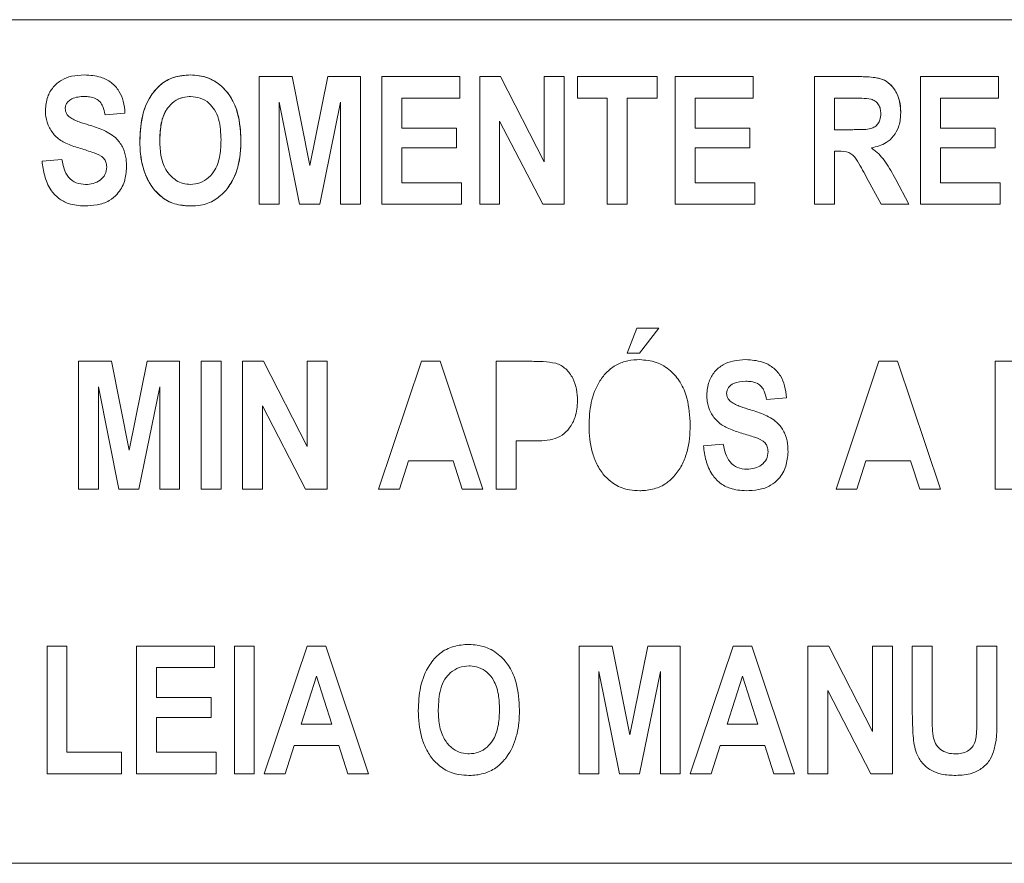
# Model space of a CAD drawing. Header units: inches. Extents: x 2934 to 6866, y 422 to 3136.
# Tile 9 of 84: x 3513 to 3527, y 1430 to 1442. Entities that reach past the tile are written whole.
import ezdxf

# ---------------------------------------------------------------- set-up
doc = ezdxf.new("R2010")
doc.units = ezdxf.units.IN
doc.header["$MEASUREMENT"] = 0
doc.layers.add('PWR_0400HP', color=7, linetype='Continuous')

# ---------------------------------------------------------------- blocks, each defined once
blk = doc.blocks.new('SSW6 S5 FRONT VIEW')
at = {"color": 7, "linetype": 'Continuous', "lineweight": 15}
for p, q in [((138.502, -532.494), (83.502, -532.494)), ((89.138, -533.28), (88.683, -533.28)), ((88.683, -533.28), (88.683, -535.044)), ((89.382, -534.506), (89.138, -533.28)), ((89.63, -533.28), (89.382, -534.506)), ((90.081, -533.28), (89.63, -533.28)), ((90.081, -535.044), (90.081, -533.28)), ((90.378, -535.044), (90.378, -533.28)), ((90.378, -533.28), (91.455, -533.28)), ((91.455, -533.28), (91.455, -533.578)), ((92.017, -533.28), (91.73, -533.28)), ((91.73, -533.28), (91.73, -535.044)), ((92.623, -534.458), (92.017, -533.28)), ((92.623, -533.28), (92.623, -534.458)), ((92.898, -533.28), (92.623, -533.28)), ((92.898, -535.044), (92.898, -533.28)), ((93.082, -533.578), (93.082, -533.28)), ((93.082, -533.28), (94.181, -533.28)), ((94.181, -533.28), (94.181, -533.578)), ((95.51, -533.28), (94.433, -533.28)), ((94.433, -533.28), (94.433, -535.044)), ((95.51, -533.578), (95.51, -533.28)), ((96.357, -533.28), (96.357, -535.044)), ((96.977, -533.28), (96.357, -533.28)), ((97.823, -535.044), (97.823, -533.28)), ((97.823, -533.28), (98.9, -533.28)), ((98.9, -533.28), (98.9, -533.578)), ((88.958, -533.633), (89.239, -535.044)), ((88.958, -535.044), (88.958, -533.633)), ((89.519, -535.044), (89.806, -533.633)), ((89.806, -533.633), (89.806, -535.044)), ((91.455, -533.578), (90.653, -533.578)), ((90.653, -533.578), (90.653, -533.99)), ((93.494, -533.578), (93.082, -533.578)), ((93.494, -535.044), (93.494, -533.578)), ((93.769, -533.578), (93.769, -535.044)), ((94.181, -533.578), (93.769, -533.578)), ((94.708, -533.578), (95.51, -533.578)), ((94.708, -533.99), (94.708, -533.578)), ((96.632, -534.013), (96.632, -533.578)), ((96.632, -533.578), (96.88, -533.578)), ((98.9, -533.578), (98.098, -533.578)), ((98.098, -533.578), (98.098, -533.99)), ((86.828, -533.784), (86.553, -533.807)), ((92.005, -533.894), (92.601, -535.044)), ((92.005, -535.044), (92.005, -533.894)), ((90.653, -533.99), (91.409, -533.99)), ((91.409, -533.99), (91.409, -534.265)), ((95.464, -533.99), (94.708, -533.99)), ((95.464, -534.265), (95.464, -533.99)), ((96.867, -534.013), (96.632, -534.013)), ((98.098, -533.99), (98.854, -533.99)), ((98.854, -533.99), (98.854, -534.265)), ((91.409, -534.265), (90.653, -534.265)), ((90.653, -534.265), (90.653, -534.746)), ((94.708, -534.265), (95.464, -534.265)), ((94.708, -534.746), (94.708, -534.265)), ((96.632, -535.044), (96.632, -534.311)), ((96.632, -534.311), (96.692, -534.311)), ((96.692, -534.311), (96.632, -534.311)), ((98.854, -534.265), (98.098, -534.265)), ((98.098, -534.265), (98.098, -534.746)), ((85.682, -534.448), (85.957, -534.425)), ((97.072, -534.662), (97.277, -535.044)), ((97.663, -535.044), (97.479, -534.699)), ((90.653, -534.746), (91.478, -534.746)), ((91.478, -534.746), (91.478, -535.044)), ((95.533, -534.746), (94.708, -534.746)), ((95.533, -535.044), (95.533, -534.746)), ((98.098, -534.746), (98.923, -534.746)), ((98.923, -534.746), (98.923, -535.044)), ((88.683, -535.044), (88.958, -535.044)), ((89.239, -535.044), (89.519, -535.044)), ((89.806, -535.044), (90.081, -535.044)), ((91.478, -535.044), (90.378, -535.044)), ((91.73, -535.044), (92.005, -535.044)), ((92.601, -535.044), (92.898, -535.044)), ((93.769, -535.044), (93.494, -535.044)), ((94.433, -535.044), (95.533, -535.044)), ((96.357, -535.044), (96.632, -535.044)), ((97.277, -535.044), (97.663, -535.044)), ((98.923, -535.044), (97.823, -535.044)), ((93.901, -536.754), (93.769, -537.098)), ((93.901, -536.754), (94.204, -536.754)), ((94.204, -536.754), (93.939, -537.098)), ((93.939, -537.098), (93.769, -537.098)), ((86.186, -538.976), (86.186, -537.212)), ((86.186, -537.212), (86.641, -537.212)), ((86.641, -537.212), (86.885, -538.438)), ((86.885, -538.438), (87.133, -537.212)), ((87.133, -537.212), (87.584, -537.212)), ((87.584, -537.212), (87.584, -538.976)), ((87.881, -538.976), (87.881, -537.212)), ((87.881, -537.212), (88.156, -537.212)), ((88.156, -537.212), (88.156, -538.976)), ((88.454, -538.976), (88.454, -537.212)), ((88.454, -537.212), (88.741, -537.212)), ((88.741, -537.212), (89.348, -538.39)), ((89.348, -538.39), (89.348, -537.212)), ((89.348, -537.212), (89.622, -537.212)), ((89.622, -537.212), (89.622, -538.976)), ((90.333, -538.976), (90.924, -537.212)), ((90.924, -537.212), (91.183, -537.212)), ((91.183, -537.212), (91.776, -538.976)), ((91.959, -538.976), (91.959, -537.212)), ((91.959, -537.212), (92.434, -537.212)), ((96.655, -538.976), (97.247, -537.212)), ((97.247, -537.212), (97.506, -537.212)), ((97.506, -537.212), (98.098, -538.976)), ((98.854, -538.976), (98.854, -537.212)), ((98.854, -537.212), (99.388, -537.212)), ((86.461, -537.565), (86.461, -538.976)), ((86.743, -538.976), (86.461, -537.565)), ((87.309, -537.565), (87.022, -538.976)), ((87.309, -538.976), (87.309, -537.565)), ((95.968, -537.716), (95.693, -537.739)), ((88.729, -537.826), (88.729, -538.976)), ((89.325, -538.976), (88.729, -537.826)), ((92.234, -538.312), (92.234, -538.976)), ((92.433, -538.312), (92.234, -538.312)), ((94.823, -538.38), (95.097, -538.358)), ((90.746, -538.587), (90.62, -538.976)), ((91.363, -538.587), (90.746, -538.587)), ((91.489, -538.976), (91.363, -538.587)), ((97.068, -538.587), (96.943, -538.976)), ((97.686, -538.587), (97.068, -538.587)), ((97.811, -538.976), (97.686, -538.587)), ((86.461, -538.976), (86.186, -538.976)), ((87.022, -538.976), (86.743, -538.976)), ((87.584, -538.976), (87.309, -538.976)), ((88.156, -538.976), (87.881, -538.976)), ((88.729, -538.976), (88.454, -538.976)), ((89.622, -538.976), (89.325, -538.976)), ((90.62, -538.976), (90.333, -538.976)), ((91.776, -538.976), (91.489, -538.976)), ((92.234, -538.976), (91.959, -538.976)), ((96.943, -538.976), (96.655, -538.976)), ((98.098, -538.976), (97.811, -538.976)), ((99.403, -538.976), (98.854, -538.976)), ((85.751, -541.144), (85.751, -542.908)), ((85.751, -541.144), (86.026, -541.144)), ((86.026, -541.144), (86.026, -542.61)), ((86.988, -541.144), (86.988, -542.908)), ((86.988, -541.144), (88.065, -541.144)), ((88.065, -541.144), (88.065, -541.442)), ((88.34, -542.908), (88.34, -541.144)), ((88.34, -541.144), (88.615, -541.144)), ((88.615, -541.144), (88.615, -542.908)), ((89.344, -541.144), (88.752, -542.908)), ((89.602, -541.144), (89.344, -541.144)), ((90.195, -542.908), (89.602, -541.144)), ((93.104, -541.144), (93.104, -542.908)), ((93.559, -541.144), (93.104, -541.144)), ((93.803, -542.371), (93.559, -541.144)), ((94.052, -541.144), (93.803, -542.371)), ((94.502, -541.144), (94.052, -541.144)), ((94.502, -542.908), (94.502, -541.144)), ((95.231, -541.144), (94.639, -542.908)), ((95.49, -541.144), (95.231, -541.144)), ((96.082, -542.908), (95.49, -541.144)), ((96.266, -541.144), (96.266, -542.908)), ((96.553, -541.144), (96.266, -541.144)), ((97.159, -542.322), (96.553, -541.144)), ((97.434, -541.144), (97.159, -541.144)), ((97.159, -541.144), (97.159, -542.322)), ((97.434, -542.908), (97.434, -541.144)), ((97.709, -542.081), (97.709, -541.144)), ((97.709, -541.144), (97.984, -541.144)), ((97.984, -541.144), (97.984, -542.099)), ((98.602, -542.12), (98.602, -541.144)), ((98.602, -541.144), (98.877, -541.144)), ((98.877, -541.144), (98.877, -542.067)), ((88.065, -541.442), (87.263, -541.442)), ((87.263, -541.442), (87.263, -541.855)), ((93.379, -542.908), (93.379, -541.497)), ((93.379, -541.497), (93.661, -542.908)), ((93.94, -542.908), (94.227, -541.497)), ((94.227, -541.497), (94.227, -542.908)), ((89.261, -542.221), (89.474, -541.56)), ((89.474, -541.56), (89.687, -542.221)), ((95.148, -542.221), (95.361, -541.56)), ((95.361, -541.56), (95.574, -542.221)), ((96.541, -542.908), (96.541, -541.758)), ((96.541, -541.758), (97.137, -542.908)), ((87.263, -541.855), (88.019, -541.855)), ((88.019, -541.855), (88.019, -542.129)), ((88.019, -542.129), (87.263, -542.129)), ((87.263, -542.129), (87.263, -542.61)), ((89.687, -542.221), (89.261, -542.221)), ((95.574, -542.221), (95.148, -542.221)), ((86.026, -542.61), (86.782, -542.61)), ((86.782, -542.61), (86.782, -542.908)), ((88.088, -542.61), (87.263, -542.61)), ((88.088, -542.61), (88.088, -542.908)), ((89.04, -542.908), (89.165, -542.519)), ((89.165, -542.519), (89.782, -542.519)), ((89.782, -542.519), (89.908, -542.908)), ((94.927, -542.908), (95.052, -542.519)), ((95.052, -542.519), (95.67, -542.519)), ((95.67, -542.519), (95.795, -542.908)), ((86.782, -542.908), (85.751, -542.908)), ((88.088, -542.908), (86.988, -542.908)), ((88.615, -542.908), (88.34, -542.908)), ((88.752, -542.908), (89.04, -542.908)), ((89.908, -542.908), (90.195, -542.908)), ((93.104, -542.908), (93.379, -542.908)), ((93.661, -542.908), (93.94, -542.908)), ((94.227, -542.908), (94.502, -542.908)), ((94.639, -542.908), (94.927, -542.908)), ((95.795, -542.908), (96.082, -542.908)), ((96.266, -542.908), (96.541, -542.908)), ((97.137, -542.908), (97.434, -542.908)), ((83.502, -544.144), (138.502, -544.144))]:
    blk.add_line(p, q, dxfattribs=at)
at = {"color": 7, "linetype": 'Continuous', "lineweight": 15, "flags": 128}
for points in [[(93.901, -536.754), (93.901, -536.754)], [(93.769, -537.098), (93.769, -537.098)], [(85.751, -541.144), (85.751, -541.144)], [(86.988, -541.144), (86.988, -541.144)], [(92.005, -542.019), (92.005, -542.019)], [(97.709, -542.081), (97.709, -542.081)], [(98.877, -542.067), (98.877, -542.067)], [(87.263, -542.61), (87.263, -542.61)], [(88.088, -542.61), (88.088, -542.61)], [(91.583, -542.633), (91.583, -542.633)], [(85.751, -542.908), (85.751, -542.908)], [(86.988, -542.908), (86.988, -542.908)]]:
    blk.add_lwpolyline(points, dxfattribs=at)
at = {"color": 7, "linetype": 'Continuous', "lineweight": 15}
for points, knots in [([(85.728, -533.744), (85.734, -533.682), (85.745, -533.567), (85.83, -533.421), (85.948, -533.322), (86.1, -533.265), (86.208, -533.26), (86.269, -533.257)], [0, 0, 0, 0, 0.227102, 0.416049, 0.605786, 0.780215, 1, 1, 1, 1]), ([(86.269, -533.257), (86.346, -533.262), (86.477, -533.27), (86.644, -533.356), (86.751, -533.473), (86.814, -533.623), (86.823, -533.728), (86.828, -533.784)], [0, 0, 0, 0, 0.26553, 0.4496, 0.634239, 0.807138, 1, 1, 1, 1]), ([(87.733, -533.257), (87.652, -533.263), (87.508, -533.274), (87.322, -533.378), (87.172, -533.547), (87.05, -533.816), (87.04, -534.042), (87.034, -534.173)], [0, 0, 0, 0, 0.183964, 0.332066, 0.480079, 0.700486, 1, 1, 1, 1]), ([(87.034, -534.173), (87.038, -534.063), (87.047, -533.843), (87.156, -533.567), (87.323, -533.374), (87.517, -533.271), (87.66, -533.262), (87.733, -533.257)], [0, 0, 0, 0, 0.252294, 0.507399, 0.670131, 0.833938, 1, 1, 1, 1]), ([(88.431, -534.162), (88.422, -534.011), (88.409, -533.779), (88.26, -533.499), (88.082, -533.336), (87.891, -533.264), (87.775, -533.259), (87.733, -533.257)], [0, 0, 0, 0, 0.34857, 0.537344, 0.727144, 0.90181, 1, 1, 1, 1]), ([(87.733, -533.257), (87.81, -533.263), (87.966, -533.276), (88.161, -533.398), (88.307, -533.573), (88.414, -533.829), (88.425, -534.035), (88.431, -534.162)], [0, 0, 0, 0, 0.179771, 0.361401, 0.520519, 0.705516, 1, 1, 1, 1]), ([(97.549, -533.774), (97.542, -533.695), (97.532, -533.568), (97.445, -533.424), (97.352, -533.338), (97.193, -533.282), (97.065, -533.281), (96.977, -533.28)], [0, 0, 0, 0, 0.267054, 0.431977, 0.564288, 0.697153, 1, 1, 1, 1]), ([(96.977, -533.28), (97.05, -533.281), (97.167, -533.284), (97.326, -533.322), (97.437, -533.411), (97.514, -533.539), (97.546, -533.667), (97.548, -533.747), (97.549, -533.774)], [0, 0, 0, 0, 0.252696, 0.401235, 0.5518, 0.728208, 0.906008, 1, 1, 1, 1]), ([(86.268, -533.555), (86.238, -533.556), (86.179, -533.558), (86.1, -533.581), (86.046, -533.62), (86.013, -533.662), (86.005, -533.698), (86.003, -533.718), (86.003, -533.722)], [0, 0, 0, 0, 0.255392, 0.512963, 0.690808, 0.826001, 0.962317, 1, 1, 1, 1]), ([(86.553, -533.807), (86.545, -533.767), (86.533, -533.705), (86.488, -533.627), (86.424, -533.58), (86.346, -533.558), (86.292, -533.556), (86.268, -533.555)], [0, 0, 0, 0, 0.280636, 0.447345, 0.615674, 0.829256, 1, 1, 1, 1]), ([(87.309, -534.161), (87.311, -534.091), (87.317, -533.95), (87.371, -533.768), (87.475, -533.641), (87.589, -533.572), (87.682, -533.556), (87.728, -533.555), (87.734, -533.555)], [0, 0, 0, 0, 0.252185, 0.506797, 0.668969, 0.831645, 0.978005, 1, 1, 1, 1]), ([(87.617, -533.574), (87.611, -533.575), (87.559, -533.582), (87.48, -533.641), (87.391, -533.741), (87.32, -533.916), (87.313, -534.063), (87.309, -534.161)], [0, 0, 0, 0, 0.025665, 0.21957, 0.389175, 0.588917, 1, 1, 1, 1]), ([(87.734, -533.555), (87.78, -533.559), (87.873, -533.566), (87.989, -533.639), (88.075, -533.741), (88.146, -533.913), (88.152, -534.057), (88.156, -534.155)], [0, 0, 0, 0, 0.166334, 0.334575, 0.478243, 0.647315, 1, 1, 1, 1]), ([(96.88, -533.578), (96.902, -533.578), (96.945, -533.578), (97.031, -533.579), (97.095, -533.586), (97.138, -533.591)], [0, 0, 0, 0, 0.250449, 0.50099, 1, 1, 1, 1]), ([(97.138, -533.591), (97.158, -533.599), (97.2, -533.616), (97.246, -533.665), (97.27, -533.726), (97.272, -533.769), (97.274, -533.791)], [0, 0, 0, 0, 0.25491, 0.51191, 0.745705, 1, 1, 1, 1]), ([(86.19, -534.265), (86.13, -534.246), (86.019, -534.211), (85.872, -534.121), (85.778, -533.988), (85.733, -533.857), (85.729, -533.774), (85.728, -533.744)], [0, 0, 0, 0, 0.251971, 0.460651, 0.669993, 0.883912, 1, 1, 1, 1]), ([(86.003, -533.722), (86.004, -533.734), (86.005, -533.746), (86.007, -533.757), (86.01, -533.771), (86.016, -533.785), (86.024, -533.797), (86.032, -533.81), (86.042, -533.821), (86.053, -533.831), (86.056, -533.834), (86.06, -533.837), (86.064, -533.841)], [0, 0, 0, 0, 0.0000348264, 0.0000348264, 0.0000348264, 0.0000789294, 0.0000789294, 0.0000789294, 0.0001235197, 0.0001235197, 0.0001235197, 0.0001380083, 0.0001380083, 0.0001380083, 0.0001380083]), ([(97.274, -533.791), (97.272, -533.821), (97.269, -533.871), (97.237, -533.934), (97.193, -533.976), (97.096, -534.017), (96.983, -534.011), (96.893, -534.013), (96.867, -534.013)], [0, 0, 0, 0, 0.165674, 0.275942, 0.386227, 0.496616, 0.855871, 1, 1, 1, 1]), ([(97.144, -534.266), (97.215, -534.248), (97.331, -534.218), (97.456, -534.105), (97.53, -533.968), (97.547, -533.851), (97.548, -533.782), (97.549, -533.774)], [0, 0, 0, 0, 0.308525, 0.505968, 0.703354, 0.966149, 1, 1, 1, 1]), ([(86.064, -533.841), (86.084, -533.853), (86.126, -533.879), (86.216, -533.914), (86.285, -533.935), (86.331, -533.949)], [0, 0, 0, 0, 0.25226, 0.503259, 1, 1, 1, 1]), ([(86.331, -533.949), (86.399, -533.971), (86.537, -534.014), (86.71, -534.117), (86.809, -534.266), (86.847, -534.404), (86.849, -534.493), (86.851, -534.531)], [0, 0, 0, 0, 0.251798, 0.506595, 0.686776, 0.866216, 1, 1, 1, 1]), ([(87.034, -534.173), (87.036, -534.233), (87.039, -534.354), (87.081, -534.576), (87.157, -534.745), (87.231, -534.839), (87.24, -534.851)], [0, 0, 0, 0, 0.251511, 0.50352, 0.936709, 1, 1, 1, 1]), ([(87.24, -534.851), (87.203, -534.803), (87.168, -534.753), (87.114, -534.645), (87.094, -534.588), (87.046, -534.415), (87.036, -534.293), (87.034, -534.173)], [0, 0, 0, 0, 0.25, 0.25, 0.5, 0.5, 1, 1, 1, 1]), ([(87.734, -534.769), (87.699, -534.768), (87.665, -534.764), (87.598, -534.746), (87.566, -534.732), (87.478, -534.676), (87.43, -534.624), (87.324, -534.443), (87.31, -534.3), (87.309, -534.161)], [0, 0, 0, 0, 0.125, 0.125, 0.25, 0.25, 0.5, 0.5, 1, 1, 1, 1]), ([(88.156, -534.155), (88.154, -534.225), (88.149, -534.366), (88.093, -534.55), (87.99, -534.68), (87.87, -534.757), (87.779, -534.765), (87.734, -534.769)], [0, 0, 0, 0, 0.252246, 0.506802, 0.673874, 0.841651, 1, 1, 1, 1]), ([(88.225, -534.848), (88.261, -534.798), (88.358, -534.661), (88.422, -534.42), (88.428, -534.238), (88.431, -534.162)], [0, 0, 0, 0, 0.252325, 0.686685, 1, 1, 1, 1]), ([(88.431, -534.162), (88.429, -534.284), (88.42, -534.407), (88.372, -534.584), (88.351, -534.641), (88.298, -534.749), (88.263, -534.8), (88.225, -534.848)], [0, 0, 0, 0, 0.5, 0.5, 0.75, 0.75, 1, 1, 1, 1]), ([(86.576, -534.527), (86.574, -534.504), (86.571, -534.463), (86.54, -534.411), (86.477, -534.357), (86.354, -534.316), (86.251, -534.284), (86.19, -534.265)], [0, 0, 0, 0, 0.135298, 0.242874, 0.350328, 0.622749, 1, 1, 1, 1]), ([(96.692, -534.311), (96.739, -534.311), (96.787, -534.312), (96.874, -534.346), (96.908, -534.383), (96.961, -534.459), (96.983, -534.5), (97.028, -534.581), (97.051, -534.621), (97.072, -534.662)], [0, 0, 0, 0, 0.25, 0.25, 0.5, 0.5, 0.75, 0.75, 1, 1, 1, 1]), ([(97.479, -534.699), (97.457, -534.658), (97.412, -534.577), (97.326, -534.431), (97.23, -534.327), (97.155, -534.275), (97.144, -534.266)], [0, 0, 0, 0, 0.250967, 0.502084, 0.922114, 1, 1, 1, 1]), ([(86.271, -535.067), (86.196, -535.062), (86.067, -535.053), (85.904, -534.966), (85.785, -534.833), (85.71, -534.653), (85.692, -534.516), (85.682, -534.448)], [0, 0, 0, 0, 0.233856, 0.399886, 0.565992, 0.786305, 1, 1, 1, 1]), ([(85.957, -534.425), (85.971, -534.512), (85.993, -534.599), (86.077, -534.701), (86.113, -534.729), (86.194, -534.762), (86.239, -534.768), (86.283, -534.769)], [0, 0, 0, 0, 0.5, 0.5, 0.75, 0.75, 1, 1, 1, 1]), ([(86.851, -534.531), (86.845, -534.598), (86.834, -534.731), (86.74, -534.894), (86.605, -535.007), (86.445, -535.059), (86.328, -535.064), (86.271, -535.067)], [0, 0, 0, 0, 0.222601, 0.447155, 0.607543, 0.806643, 1, 1, 1, 1]), ([(86.283, -534.769), (86.354, -534.768), (86.426, -534.754), (86.512, -534.69), (86.536, -534.662), (86.568, -534.598), (86.575, -534.563), (86.576, -534.527)], [0, 0, 0, 0, 0.5, 0.5, 0.75, 0.75, 1, 1, 1, 1]), ([(87.24, -534.851), (87.272, -534.885), (87.35, -534.965), (87.52, -535.052), (87.66, -535.062), (87.734, -535.067)], [0, 0, 0, 0, 0.252613, 0.601457, 1, 1, 1, 1]), ([(87.734, -535.067), (87.687, -535.065), (87.569, -535.059), (87.387, -534.997), (87.288, -534.898), (87.24, -534.851)], [0, 0, 0, 0, 0.252273, 0.638545, 1, 1, 1, 1]), ([(87.734, -535.067), (87.78, -535.065), (87.896, -535.059), (88.077, -534.997), (88.176, -534.898), (88.225, -534.848)], [0, 0, 0, 0, 0.25204, 0.626781, 1, 1, 1, 1]), ([(93.242, -538.105), (93.243, -537.996), (93.249, -537.888), (93.296, -537.676), (93.333, -537.575), (93.421, -537.437), (93.455, -537.394), (93.532, -537.318), (93.577, -537.285), (93.673, -537.235), (93.725, -537.217), (93.832, -537.194), (93.886, -537.19), (93.941, -537.189)], [0, 0, 0, 0, 0.25, 0.25, 0.5, 0.5, 0.625, 0.625, 0.75, 0.75, 0.875, 0.875, 1, 1, 1, 1]), ([(93.941, -537.189), (94.018, -537.196), (94.174, -537.208), (94.369, -537.331), (94.515, -537.505), (94.622, -537.761), (94.633, -537.967), (94.639, -538.094)], [0, 0, 0, 0, 0.179724, 0.361311, 0.520409, 0.70538, 1, 1, 1, 1]), ([(94.868, -537.676), (94.874, -537.614), (94.885, -537.5), (94.97, -537.353), (95.089, -537.254), (95.241, -537.198), (95.349, -537.192), (95.409, -537.189)], [0, 0, 0, 0, 0.227173, 0.416145, 0.605921, 0.780334, 1, 1, 1, 1]), ([(95.409, -537.189), (95.486, -537.194), (95.617, -537.202), (95.784, -537.288), (95.891, -537.406), (95.954, -537.555), (95.963, -537.66), (95.968, -537.716)], [0, 0, 0, 0, 0.26542, 0.449459, 0.634123, 0.807011, 1, 1, 1, 1]), ([(92.434, -537.212), (92.464, -537.212), (92.522, -537.213), (92.638, -537.215), (92.724, -537.229), (92.782, -537.238)], [0, 0, 0, 0, 0.250668, 0.501387, 1, 1, 1, 1]), ([(92.782, -537.238), (92.832, -537.255), (92.88, -537.281), (92.959, -537.354), (92.991, -537.398), (93.041, -537.493), (93.057, -537.545), (93.078, -537.65), (93.081, -537.703), (93.082, -537.757)], [0, 0, 0, 0, 0.25, 0.25, 0.5, 0.5, 0.75, 0.75, 1, 1, 1, 1]), ([(95.408, -537.487), (95.35, -537.488), (95.29, -537.493), (95.212, -537.532), (95.188, -537.55), (95.162, -537.585), (95.155, -537.598), (95.145, -537.625), (95.144, -537.64), (95.143, -537.655)], [0, 0, 0, 0, 0.5, 0.5, 0.75, 0.75, 0.875, 0.875, 1, 1, 1, 1]), ([(95.693, -537.739), (95.685, -537.7), (95.673, -537.637), (95.628, -537.56), (95.564, -537.512), (95.487, -537.49), (95.432, -537.488), (95.408, -537.487)], [0, 0, 0, 0, 0.280672, 0.447393, 0.615746, 0.829276, 1, 1, 1, 1]), ([(95.33, -538.198), (95.27, -538.178), (95.159, -538.144), (95.012, -538.053), (94.918, -537.92), (94.873, -537.789), (94.87, -537.706), (94.868, -537.676)], [0, 0, 0, 0, 0.251977, 0.460623, 0.669914, 0.88382, 1, 1, 1, 1]), ([(95.143, -537.655), (95.144, -537.666), (95.146, -537.692), (95.164, -537.736), (95.189, -537.759), (95.204, -537.773)], [0, 0, 0, 0, 0.253966, 0.572732, 1, 1, 1, 1]), ([(93.082, -537.757), (93.077, -537.834), (93.068, -537.969), (92.981, -538.131), (92.874, -538.24), (92.687, -538.312), (92.537, -538.312), (92.433, -538.312)], [0, 0, 0, 0, 0.231944, 0.405848, 0.545838, 0.686786, 1, 1, 1, 1]), ([(95.204, -537.773), (95.224, -537.786), (95.266, -537.811), (95.356, -537.846), (95.425, -537.867), (95.471, -537.882)], [0, 0, 0, 0, 0.252325, 0.503383, 1, 1, 1, 1]), ([(95.471, -537.882), (95.539, -537.903), (95.677, -537.946), (95.85, -538.049), (95.949, -538.198), (95.987, -538.336), (95.99, -538.425), (95.991, -538.463)], [0, 0, 0, 0, 0.251847, 0.506663, 0.686888, 0.866342, 1, 1, 1, 1]), ([(93.448, -538.783), (93.411, -538.735), (93.376, -538.686), (93.322, -538.577), (93.302, -538.521), (93.254, -538.347), (93.244, -538.226), (93.242, -538.105)], [0, 0, 0, 0, 0.25, 0.25, 0.5, 0.5, 1, 1, 1, 1]), ([(94.639, -538.094), (94.637, -538.216), (94.628, -538.339), (94.58, -538.516), (94.559, -538.573), (94.506, -538.682), (94.471, -538.732), (94.433, -538.781)], [0, 0, 0, 0, 0.5, 0.5, 0.75, 0.75, 1, 1, 1, 1]), ([(95.716, -538.459), (95.714, -538.436), (95.711, -538.395), (95.68, -538.343), (95.617, -538.289), (95.494, -538.248), (95.391, -538.216), (95.33, -538.198)], [0, 0, 0, 0, 0.135322, 0.242926, 0.350384, 0.622901, 1, 1, 1, 1]), ([(95.411, -538.999), (95.336, -538.994), (95.208, -538.985), (95.045, -538.898), (94.925, -538.765), (94.851, -538.585), (94.832, -538.448), (94.823, -538.38)], [0, 0, 0, 0, 0.233749, 0.399763, 0.565871, 0.78618, 1, 1, 1, 1]), ([(95.097, -538.358), (95.111, -538.444), (95.134, -538.531), (95.218, -538.633), (95.253, -538.661), (95.334, -538.695), (95.379, -538.7), (95.423, -538.701)], [0, 0, 0, 0, 0.5, 0.5, 0.75, 0.75, 1, 1, 1, 1]), ([(95.991, -538.463), (95.985, -538.53), (95.974, -538.664), (95.881, -538.826), (95.745, -538.939), (95.585, -538.992), (95.468, -538.997), (95.411, -538.999)], [0, 0, 0, 0, 0.222661, 0.447283, 0.607659, 0.806756, 1, 1, 1, 1]), ([(95.423, -538.701), (95.494, -538.7), (95.566, -538.687), (95.652, -538.622), (95.677, -538.594), (95.708, -538.531), (95.715, -538.495), (95.716, -538.459)], [0, 0, 0, 0, 0.5, 0.5, 0.75, 0.75, 1, 1, 1, 1]), ([(93.942, -538.999), (93.895, -538.997), (93.777, -538.991), (93.595, -538.929), (93.496, -538.83), (93.448, -538.783)], [0, 0, 0, 0, 0.252319, 0.638511, 1, 1, 1, 1]), ([(94.433, -538.781), (94.401, -538.815), (94.325, -538.896), (94.165, -538.976), (94.027, -538.997), (93.952, -538.999), (93.942, -538.999)], [0, 0, 0, 0, 0.252325, 0.595392, 0.943884, 1, 1, 1, 1]), ([(90.882, -542.037), (90.887, -541.928), (90.896, -541.708), (91.005, -541.431), (91.171, -541.238), (91.366, -541.135), (91.509, -541.126), (91.581, -541.121)], [0, 0, 0, 0, 0.252308, 0.507437, 0.670151, 0.833939, 1, 1, 1, 1]), ([(91.581, -541.121), (91.659, -541.128), (91.814, -541.141), (92.01, -541.263), (92.155, -541.437), (92.263, -541.693), (92.273, -541.9), (92.28, -542.026)], [0, 0, 0, 0, 0.179741, 0.361342, 0.520448, 0.705433, 1, 1, 1, 1]), ([(91.583, -541.419), (91.537, -541.423), (91.444, -541.431), (91.328, -541.503), (91.24, -541.606), (91.168, -541.78), (91.162, -541.927), (91.157, -542.025)], [0, 0, 0, 0, 0.164617, 0.330835, 0.476245, 0.647506, 1, 1, 1, 1]), ([(92.005, -542.019), (92.002, -541.95), (91.997, -541.811), (91.942, -541.629), (91.838, -541.502), (91.723, -541.434), (91.632, -541.42), (91.588, -541.419), (91.583, -541.419)], [0, 0, 0, 0, 0.252274, 0.50692, 0.672378, 0.838588, 0.982283, 1, 1, 1, 1]), ([(91.089, -542.715), (91.051, -542.667), (91.017, -542.618), (90.963, -542.509), (90.942, -542.453), (90.894, -542.28), (90.884, -542.158), (90.882, -542.037)], [0, 0, 0, 0, 0.25, 0.25, 0.5, 0.5, 1, 1, 1, 1]), ([(91.157, -542.025), (91.16, -542.095), (91.165, -542.235), (91.225, -542.42), (91.33, -542.545), (91.443, -542.616), (91.531, -542.632), (91.577, -542.633), (91.583, -542.633)], [0, 0, 0, 0, 0.252288, 0.507166, 0.684264, 0.831786, 0.979561, 1, 1, 1, 1]), ([(92.005, -542.019), (92.002, -542.089), (91.997, -542.23), (91.942, -542.415), (91.838, -542.544), (91.719, -542.621), (91.627, -542.629), (91.583, -542.633)], [0, 0, 0, 0, 0.252256, 0.506819, 0.673878, 0.841646, 1, 1, 1, 1]), ([(92.28, -542.026), (92.278, -542.088), (92.275, -542.21), (92.233, -542.435), (92.158, -542.606), (92.083, -542.701), (92.074, -542.713)], [0, 0, 0, 0, 0.251546, 0.503575, 0.936927, 1, 1, 1, 1]), ([(97.709, -542.081), (97.711, -542.183), (97.714, -542.365), (97.745, -542.602), (97.841, -542.766), (97.964, -542.868), (98.127, -542.924), (98.244, -542.928), (98.311, -542.931)], [0, 0, 0, 0, 0.251166, 0.451838, 0.581352, 0.711018, 0.836719, 1, 1, 1, 1]), ([(98.311, -542.931), (98.387, -542.927), (98.518, -542.919), (98.683, -542.832), (98.793, -542.715), (98.885, -542.456), (98.881, -542.236), (98.877, -542.067)], [0, 0, 0, 0, 0.189831, 0.322832, 0.456115, 0.582199, 1, 1, 1, 1]), ([(97.984, -542.099), (97.984, -542.148), (97.984, -542.196), (97.987, -542.293), (97.988, -542.341), (97.996, -542.389)], [0, 0, 0, 0, 0.5, 0.5, 1, 1, 1, 1]), ([(98.303, -542.633), (98.361, -542.632), (98.42, -542.624), (98.521, -542.567), (98.559, -542.519), (98.586, -542.436), (98.589, -542.407), (98.595, -542.35), (98.597, -542.321), (98.602, -542.235), (98.602, -542.177), (98.602, -542.12)], [0, 0, 0, 0, 0.25, 0.25, 0.5, 0.5, 0.625, 0.625, 0.75, 0.75, 1, 1, 1, 1]), ([(97.996, -542.389), (98.003, -542.424), (98.013, -542.459), (98.048, -542.523), (98.071, -542.551), (98.128, -542.595), (98.162, -542.61), (98.231, -542.63), (98.267, -542.632), (98.303, -542.633)], [0, 0, 0, 0, 0.25, 0.25, 0.5, 0.5, 0.75, 0.75, 1, 1, 1, 1]), ([(91.582, -542.931), (91.536, -542.929), (91.417, -542.923), (91.236, -542.861), (91.137, -542.763), (91.089, -542.715)], [0, 0, 0, 0, 0.252301, 0.638527, 1, 1, 1, 1]), ([(92.074, -542.713), (92.042, -542.747), (91.966, -542.828), (91.806, -542.908), (91.667, -542.929), (91.593, -542.931), (91.582, -542.931)], [0, 0, 0, 0, 0.2523, 0.595364, 0.943857, 1, 1, 1, 1])]:
    blk.add_open_spline(points, degree=3, knots=knots, dxfattribs=at)

msp = doc.modelspace()

# ---------------------------------------------------------------- block references
at = {"layer": 'PWR_0400HP'}
msp.add_blockref('SSW6 S5 FRONT VIEW', (3427.565, 1974.562), dxfattribs=at)

doc.saveas('drawing.dxf')
